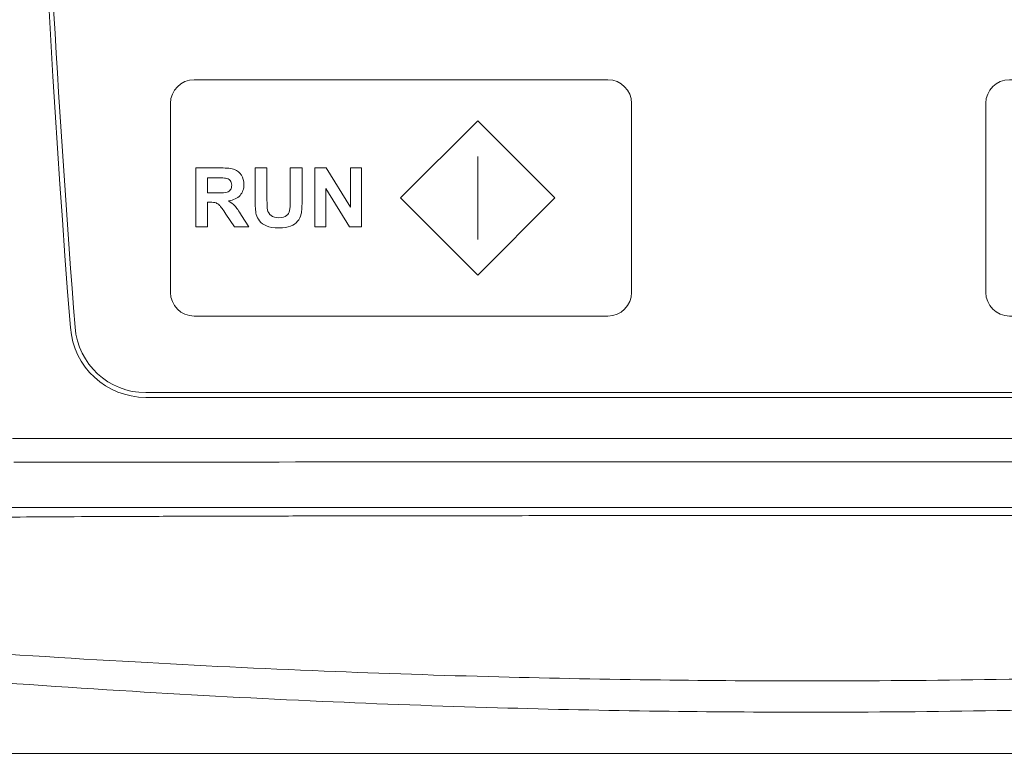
# Model space of a CAD drawing. Header units: millimetres. Extents: x -473 to 23648, y -382 to 1866.
# Tile 53 of 256: x 2524 to 2566, y 113 to 144. Entities that reach past the tile are written whole.
import ezdxf

# ---------------------------------------------------------------- set-up
doc = ezdxf.new("R2010")
doc.units = ezdxf.units.MM
doc.header["$LTSCALE"] = 80
doc.header["$PDMODE"] = 3
doc.header["$PDSIZE"] = 0.3
doc.layers.get('0').update_dxf_attribs({"linetype": 'CONTINUOUS'})
doc.styles.get("Standard").update_dxf_attribs({"font": 'technic_.ttf', "width": 0.7})
doc.dimstyles.get("Standard").update_dxf_attribs({"dimtxt": 3, "dimasz": 3, "dimexe": 0.18, "dimexo": 0.0625, "dimgap": 0.09, "dimtad": 1, "dimdsep": 46, "dimtxsty": 'Standard', "dimcen": 0.09, "dimadec": 0, "dimazin": 0, "dimtol": 1, "dimtp": 0.01, "dimtm": 0.01, "dimtfac": 1, "dimtofl": 0, "dimtmove": 0, "dimatfit": 3, "dimfxl": 1, "dimtolj": 1, "dimarcsym": 0})

# ---------------------------------------------------------------- blocks, each defined once
blk = doc.blocks.new('*D37')
at = {"color": 0, "lineweight": 0, "transparency": 16777216}
for p, q in [((2562.713, 261.454), (2661.624, 261.454)), ((2659.824, 253.454), (2659.824, 151.106)), ((2659.824, 6.578), (2659.824, 108.926)), ((2630.714, -1.422), (2661.624, -1.422))]:
    blk.add_line(p, q, dxfattribs=at)
for p in [(2560.913, 261.454), (2628.914, -1.422), (2659.824, -1.422)]:
    blk.add_point(p, dxfattribs=at)
for points in [[(2661.157, 253.454), (2658.49, 253.454), (2659.824, 261.454)], [(2658.49, 6.578), (2661.157, 6.578), (2659.824, -1.422)]]:
    blk.add_solid(points, dxfattribs=at)
at = {"color": 0, "lineweight": 0, "transparency": 16777216, "insert": (2659.824, 130.016), "char_height": 15, "attachment_point": 5, "rotation": 90}
blk.add_mtext('\\A1;262.9', dxfattribs=at)

msp = doc.modelspace()

# ---------------------------------------------------------------- linework, layer by layer
at = {"color": 0, "linetype": 'Continuous', "lineweight": 0}
for p, q in [((2529.801, 128.343), (2586.024, 128.343)), ((2586.024, 128.143), (2529.801, 128.143)), ((2524.165, 126.402), (2591.66, 126.402)), ((2484.913, 113.078), (2630.913, 113.078))]:
    msp.add_line(p, q, dxfattribs=at)
for centre, radius, start, end in [((3147.513, 179.678), 622.8, 175.51072, 184.474232), ((3147.513, 179.678), 622.6, 179.582278, 184.474232), ((2529.801, 131.343), 3.2, 184.4742, 270), ((2529.801, 131.343), 3, 184.4742, 270)]:
    msp.add_arc(centre, radius, start, end, dxfattribs=at)
at = {"color": 0, "lineweight": 0}
msp.add_open_spline([(2531.848, 141.584), (2531.848, 141.584), (2549.372, 141.584), (2549.372, 141.584), (2549.372, 141.584), (2549.922, 141.584), (2550.372, 141.133), (2550.372, 140.584), (2550.372, 140.584), (2550.372, 140.584), (2550.372, 132.584), (2550.372, 132.584), (2550.372, 132.584), (2550.372, 132.034), (2549.921, 131.584), (2549.372, 131.584), (2549.372, 131.584), (2549.372, 131.584), (2531.848, 131.584), (2531.848, 131.584), (2531.848, 131.584), (2531.298, 131.584), (2530.848, 132.034), (2530.848, 132.584), (2530.848, 132.584), (2530.848, 132.584), (2530.848, 140.584), (2530.848, 140.584), (2530.848, 140.584), (2530.848, 141.134), (2531.298, 141.584), (2531.848, 141.584)], degree=3, knots=[0, 0, 0, 0, 0.125, 0.125, 0.125, 0.125, 0.25, 0.25, 0.25, 0.25, 0.375, 0.375, 0.375, 0.375, 0.5, 0.5, 0.5, 0.5, 0.625, 0.625, 0.625, 0.625, 0.75, 0.75, 0.75, 0.75, 0.875, 0.875, 0.875, 0.875, 1, 1, 1, 1], dxfattribs=at)
at = {"lineweight": 0}
for points, knots in [([(2566.371, 141.586), (2566.371, 141.586), (2583.913, 141.586), (2583.913, 141.586), (2583.913, 141.586), (2584.463, 141.586), (2584.913, 141.136), (2584.913, 140.586), (2584.913, 140.586), (2584.913, 140.586), (2584.913, 132.586), (2584.913, 132.586), (2584.913, 132.586), (2584.913, 132.036), (2584.463, 131.586), (2583.913, 131.586), (2583.913, 131.586), (2583.913, 131.586), (2566.371, 131.586), (2566.371, 131.586), (2566.371, 131.586), (2565.822, 131.586), (2565.371, 132.036), (2565.371, 132.586), (2565.371, 132.586), (2565.371, 132.586), (2565.371, 140.586), (2565.371, 140.586), (2565.371, 140.586), (2565.371, 141.136), (2565.821, 141.586), (2566.371, 141.586)], [0, 0, 0, 0, 0.125, 0.125, 0.125, 0.125, 0.25, 0.25, 0.25, 0.25, 0.375, 0.375, 0.375, 0.375, 0.5, 0.5, 0.5, 0.5, 0.625, 0.625, 0.625, 0.625, 0.75, 0.75, 0.75, 0.75, 0.875, 0.875, 0.875, 0.875, 1, 1, 1, 1]), ([(2543.856, 139.844), (2543.856, 139.844), (2547.119, 136.581), (2547.119, 136.581), (2547.119, 136.581), (2547.119, 136.581), (2543.856, 133.317), (2543.856, 133.317), (2543.856, 133.317), (2543.856, 133.317), (2540.593, 136.581), (2540.593, 136.581), (2540.593, 136.581), (2540.593, 136.581), (2543.856, 139.844), (2543.856, 139.844)], [0, 0, 0, 0, 0.25, 0.25, 0.25, 0.25, 0.5, 0.5, 0.5, 0.5, 0.75, 0.75, 0.75, 0.75, 1, 1, 1, 1]), ([(2531.916, 135.357), (2531.916, 135.357), (2531.916, 137.853), (2531.916, 137.853), (2531.916, 137.853), (2531.916, 137.853), (2532.978, 137.853), (2532.978, 137.853), (2532.978, 137.853), (2533.244, 137.853), (2533.438, 137.83), (2533.559, 137.785), (2533.559, 137.785), (2533.68, 137.741), (2533.777, 137.661), (2533.849, 137.547), (2533.849, 137.547), (2533.922, 137.432), (2533.958, 137.301), (2533.958, 137.153), (2533.958, 137.153), (2533.958, 136.966), (2533.903, 136.811), (2533.793, 136.689), (2533.793, 136.689), (2533.683, 136.567), (2533.518, 136.49), (2533.299, 136.459), (2533.299, 136.459), (2533.408, 136.395), (2533.498, 136.325), (2533.569, 136.249), (2533.569, 136.249), (2533.64, 136.173), (2533.735, 136.038), (2533.856, 135.844), (2533.856, 135.844), (2533.856, 135.844), (2534.161, 135.357), (2534.161, 135.357), (2534.161, 135.357), (2534.161, 135.357), (2533.558, 135.357), (2533.558, 135.357), (2533.558, 135.357), (2533.558, 135.357), (2533.194, 135.9), (2533.194, 135.9), (2533.194, 135.9), (2533.064, 136.094), (2532.976, 136.216), (2532.928, 136.267), (2532.928, 136.267), (2532.88, 136.318), (2532.83, 136.352), (2532.776, 136.371), (2532.776, 136.371), (2532.723, 136.39), (2532.639, 136.399), (2532.523, 136.399), (2532.523, 136.399), (2532.523, 136.399), (2532.421, 136.399), (2532.421, 136.399), (2532.421, 136.399), (2532.421, 136.399), (2532.421, 135.357), (2532.421, 135.357), (2532.421, 135.357), (2532.421, 135.357), (2531.916, 135.357), (2531.916, 135.357)], [0, 0, 0, 0, 0.055556, 0.055556, 0.055556, 0.055556, 0.111111, 0.111111, 0.111111, 0.111111, 0.166667, 0.166667, 0.166667, 0.166667, 0.222222, 0.222222, 0.222222, 0.222222, 0.277778, 0.277778, 0.277778, 0.277778, 0.333333, 0.333333, 0.333333, 0.333333, 0.388889, 0.388889, 0.388889, 0.388889, 0.444444, 0.444444, 0.444444, 0.444444, 0.5, 0.5, 0.5, 0.5, 0.555556, 0.555556, 0.555556, 0.555556, 0.611111, 0.611111, 0.611111, 0.611111, 0.666667, 0.666667, 0.666667, 0.666667, 0.722222, 0.722222, 0.722222, 0.722222, 0.777778, 0.777778, 0.777778, 0.777778, 0.833333, 0.833333, 0.833333, 0.833333, 0.888889, 0.888889, 0.888889, 0.888889, 0.944444, 0.944444, 0.944444, 0.944444, 1, 1, 1, 1]), ([(2534.43, 137.853), (2534.43, 137.853), (2534.934, 137.853), (2534.934, 137.853), (2534.934, 137.853), (2534.934, 137.853), (2534.934, 136.501), (2534.934, 136.501), (2534.934, 136.501), (2534.934, 136.287), (2534.94, 136.147), (2534.952, 136.084), (2534.952, 136.084), (2534.974, 135.982), (2535.025, 135.9), (2535.106, 135.838), (2535.106, 135.838), (2535.187, 135.776), (2535.298, 135.745), (2535.439, 135.745), (2535.439, 135.745), (2535.582, 135.745), (2535.69, 135.774), (2535.763, 135.833), (2535.763, 135.833), (2535.835, 135.891), (2535.879, 135.963), (2535.893, 136.048), (2535.893, 136.048), (2535.909, 136.133), (2535.916, 136.275), (2535.916, 136.472), (2535.916, 136.472), (2535.916, 136.472), (2535.916, 137.853), (2535.916, 137.853), (2535.916, 137.853), (2535.916, 137.853), (2536.419, 137.853), (2536.419, 137.853), (2536.419, 137.853), (2536.419, 137.853), (2536.419, 136.542), (2536.419, 136.542), (2536.419, 136.542), (2536.419, 136.242), (2536.406, 136.031), (2536.379, 135.907), (2536.379, 135.907), (2536.351, 135.783), (2536.301, 135.679), (2536.228, 135.594), (2536.228, 135.594), (2536.155, 135.509), (2536.057, 135.441), (2535.935, 135.39), (2535.935, 135.39), (2535.812, 135.34), (2535.652, 135.315), (2535.454, 135.315), (2535.454, 135.315), (2535.216, 135.315), (2535.035, 135.342), (2534.912, 135.397), (2534.912, 135.397), (2534.789, 135.452), (2534.692, 135.524), (2534.62, 135.612), (2534.62, 135.612), (2534.549, 135.699), (2534.502, 135.792), (2534.479, 135.888), (2534.479, 135.888), (2534.446, 136.031), (2534.43, 136.242), (2534.43, 136.522), (2534.43, 136.522), (2534.43, 136.522), (2534.43, 137.853), (2534.43, 137.853)], [0, 0, 0, 0, 0.05, 0.05, 0.05, 0.05, 0.1, 0.1, 0.1, 0.1, 0.15, 0.15, 0.15, 0.15, 0.2, 0.2, 0.2, 0.2, 0.25, 0.25, 0.25, 0.25, 0.3, 0.3, 0.3, 0.3, 0.35, 0.35, 0.35, 0.35, 0.4, 0.4, 0.4, 0.4, 0.45, 0.45, 0.45, 0.45, 0.5, 0.5, 0.5, 0.5, 0.55, 0.55, 0.55, 0.55, 0.6, 0.6, 0.6, 0.6, 0.65, 0.65, 0.65, 0.65, 0.7, 0.7, 0.7, 0.7, 0.75, 0.75, 0.75, 0.75, 0.8, 0.8, 0.8, 0.8, 0.85, 0.85, 0.85, 0.85, 0.9, 0.9, 0.9, 0.9, 0.95, 0.95, 0.95, 0.95, 1, 1, 1, 1]), ([(2536.956, 135.357), (2536.956, 135.357), (2536.956, 137.853), (2536.956, 137.853), (2536.956, 137.853), (2536.956, 137.853), (2537.446, 137.853), (2537.446, 137.853), (2537.446, 137.853), (2537.446, 137.853), (2538.468, 136.186), (2538.468, 136.186), (2538.468, 136.186), (2538.468, 136.186), (2538.468, 137.853), (2538.468, 137.853), (2538.468, 137.853), (2538.468, 137.853), (2538.936, 137.853), (2538.936, 137.853), (2538.936, 137.853), (2538.936, 137.853), (2538.936, 135.357), (2538.936, 135.357), (2538.936, 135.357), (2538.936, 135.357), (2538.43, 135.357), (2538.43, 135.357), (2538.43, 135.357), (2538.43, 135.357), (2537.424, 136.985), (2537.424, 136.985), (2537.424, 136.985), (2537.424, 136.985), (2537.424, 135.357), (2537.424, 135.357), (2537.424, 135.357), (2537.424, 135.357), (2536.956, 135.357), (2536.956, 135.357)], [0, 0, 0, 0, 0.1, 0.1, 0.1, 0.1, 0.2, 0.2, 0.2, 0.2, 0.3, 0.3, 0.3, 0.3, 0.4, 0.4, 0.4, 0.4, 0.5, 0.5, 0.5, 0.5, 0.6, 0.6, 0.6, 0.6, 0.7, 0.7, 0.7, 0.7, 0.8, 0.8, 0.8, 0.8, 0.9, 0.9, 0.9, 0.9, 1, 1, 1, 1]), ([(2532.421, 136.798), (2532.421, 136.798), (2532.793, 136.798), (2532.793, 136.798), (2532.793, 136.798), (2533.035, 136.798), (2533.186, 136.807), (2533.247, 136.828), (2533.247, 136.828), (2533.306, 136.848), (2533.354, 136.884), (2533.388, 136.934), (2533.388, 136.934), (2533.422, 136.984), (2533.439, 137.046), (2533.439, 137.121), (2533.439, 137.121), (2533.439, 137.205), (2533.416, 137.272), (2533.372, 137.324), (2533.372, 137.324), (2533.327, 137.376), (2533.263, 137.408), (2533.182, 137.422), (2533.182, 137.422), (2533.141, 137.428), (2533.018, 137.43), (2532.814, 137.43), (2532.814, 137.43), (2532.814, 137.43), (2532.421, 137.43), (2532.421, 137.43), (2532.421, 137.43), (2532.421, 137.43), (2532.421, 136.798), (2532.421, 136.798)], [0, 0, 0, 0, 0.111111, 0.111111, 0.111111, 0.111111, 0.222222, 0.222222, 0.222222, 0.222222, 0.333333, 0.333333, 0.333333, 0.333333, 0.444444, 0.444444, 0.444444, 0.444444, 0.555556, 0.555556, 0.555556, 0.555556, 0.666667, 0.666667, 0.666667, 0.666667, 0.777778, 0.777778, 0.777778, 0.777778, 0.888889, 0.888889, 0.888889, 0.888889, 1, 1, 1, 1])]:
    msp.add_open_spline(points, degree=3, knots=knots, dxfattribs=at)
msp.add_open_spline([(2543.856, 138.331), (2543.856, 138.331), (2543.856, 134.83), (2543.856, 134.83)], degree=3, dxfattribs=at)
at = {"color": 0, "linetype": 'Continuous', "lineweight": 0}
for points, start_tangent, end_tangent in [([(2524.213, 125.402), (2546.675, 125.412), (2569.15, 125.412), (2591.613, 125.402)], (1, 0.000669), (1, -0.000669)), ([(2557.913, 123.48), (2555.752, 123.48), (2553.507, 123.48), (2551.262, 123.48), (2549.049, 123.481), (2546.857, 123.481), (2544.622, 123.481), (2542.25, 123.481), (2539.647, 123.481), (2536.799, 123.482), (2533.739, 123.482), (2530.718, 123.483), (2527.988, 123.484), (2525.576, 123.485), (2523.413, 123.486)], (-1, 0), (-1, 0.000689)), ([(2592.413, 123.486), (2590.276, 123.485), (2587.95, 123.484), (2585.432, 123.483), (2582.712, 123.482), (2579.781, 123.482), (2576.659, 123.481), (2573.73, 123.481), (2571.208, 123.481), (2568.929, 123.481), (2566.741, 123.481), (2564.535, 123.48), (2562.3, 123.48), (2560.064, 123.48), (2557.913, 123.48)], (-1, -0.000689), (-1, 0)), ([(2557.913, 123.143), (2555.752, 123.142), (2553.506, 123.142), (2551.261, 123.141), (2549.047, 123.139), (2546.856, 123.138), (2544.62, 123.136), (2542.248, 123.133), (2539.645, 123.13), (2536.796, 123.125), (2533.734, 123.118), (2530.712, 123.11), (2527.98, 123.1), (2525.565, 123.088), (2523.397, 123.073)], (-1, 0), (-0.999973, -0.007382)), ([(2592.428, 123.073), (2590.287, 123.088), (2587.958, 123.099), (2585.438, 123.109), (2582.717, 123.117), (2579.785, 123.124), (2576.661, 123.129), (2573.732, 123.133), (2571.21, 123.136), (2568.93, 123.138), (2566.742, 123.139), (2564.536, 123.141), (2562.301, 123.142), (2560.064, 123.142), (2557.913, 123.143)], (-0.999973, 0.007383), (-1, 0)), ([(2557.913, 116.145), (2551.591, 116.184), (2544.757, 116.315), (2537.359, 116.56), (2529.354, 116.945), (2520.681, 117.505)], (-1, 0.000003), (-0.997299, 0.073447)), ([(2595.145, 117.505), (2584.285, 116.827), (2574.559, 116.417), (2565.812, 116.206), (2557.913, 116.145)], (-0.997298, -0.073459), (-1, 0)), ([(2557.913, 114.822), (2551.561, 114.864), (2544.697, 115.008), (2537.268, 115.279), (2529.235, 115.704), (2520.537, 116.309)], (-1, 0.000004), (-0.997008, 0.077298)), ([(2595.288, 116.309), (2584.397, 115.575), (2574.634, 115.121), (2565.848, 114.889), (2557.913, 114.822)], (-0.997007, -0.077313), (-1, 0))]:
    msp.add_spline(points, degree=3, dxfattribs=dict(at, start_tangent=start_tangent, end_tangent=end_tangent))

# ---------------------------------------------------------------- dimensions: what is measured, and where the dimension line sits
at = {"color": 3, "lineweight": 0}
dim = msp.add_linear_dim(base=(2659.824, -1.422), p1=(2560.913, 261.454), p2=(2628.914, -1.422), angle=270, dimstyle='Standard', override={"dimtxt": 15, "dimasz": 8, "dimexe": 1.8, "dimexo": 1.8, "dimtad": 0, "dimdec": 1, "dimzin": 0, "dimdsep": 0, "dimcen": 0.5, "dimtol": 0, "dimtdec": 4, "dimtzin": 0, "dimlwd": 0, "dimlwe": 0}, dxfattribs=at)
dim.commit()
dim.dimension.update_dxf_attribs({"geometry": '*D37', "text_midpoint": (2659.824, 130.016), "dimtype": 160})

doc.saveas('drawing.dxf')
